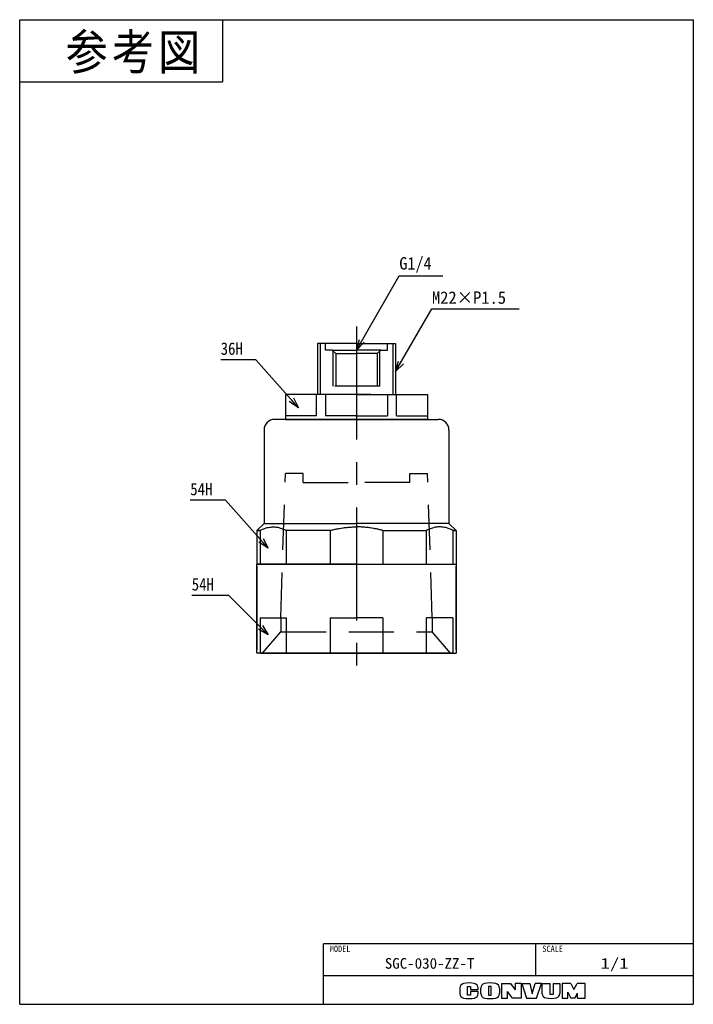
# Model space of a CAD drawing. Extents: x 0 to 189, y 0 to 277.
import ezdxf

# ---------------------------------------------------------------- set-up
doc = ezdxf.new("R2010")
doc.units = 0
doc.linetypes.add('CENTER', pattern=[50.800000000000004, 31.75, -6.35, 6.35, -6.35])
doc.linetypes.add('DASHED', pattern=[19.049999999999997, 12.7, -6.35])
doc.layers.get('0').update_dxf_attribs({"linetype": 'CONTINUOUS'})
doc.styles.add('MX_NOTE_STANDARD', font='txt.sh', dxfattribs={"bigfont": 'extfont'})
doc.dimstyles.new('MXDIMSTYLE', dxfattribs={"dimtxt": 2.5, "dimasz": 2.5, "dimexe": 1, "dimexo": 1, "dimgap": 1, "dimtad": 1, "dimdsep": 46, "dimtxsty": 'MX_NOTE_STANDARD', "dimblk1": 'OPEN30', "dimblk2": 'OPEN30', "dimsah": 1, "dimcen": 2.5, "dimadec": 0, "dimazin": 0, "dimtfac": 1, "dimtmove": 0, "dimatfit": 3, "dimldrblk": 'OPEN30', "dimfxl": 1, "dimtzin": 0, "dimarcsym": 0})

msp = doc.modelspace()

# ---------------------------------------------------------------- linework, layer by layer
at = {"color": 150, "linetype": 'CONTINUOUS'}
for p, q in [((0, 0), (0, 276.624973)), ((0, 276.624973), (189.357336, 276.624973)), ((57, 276.624973), (57, 259.124973)), ((189.357336, 276.624973), (189.357336, 0)), ((0, 259.124973), (57, 259.124973)), ((0, 0), (189.357336, 0))]:
    msp.add_line(p, q, dxfattribs=at)
at = {"color": 7, "linetype": 'CENTER'}
msp.add_line((94.678668, 190.423534), (94.678668, 93.423534), dxfattribs=at)
at = {"color": 254, "linetype": 'CONTINUOUS'}
for p, q in [((83.678668, 185.623534), (83.678668, 171.323534)), ((94.678668, 185.623534), (83.678668, 185.623534)), ((94.678668, 185.623534), (105.678668, 185.623534)), ((94.678668, 185.623534), (104.678668, 185.623534)), ((105.678668, 185.623534), (105.678668, 171.323534)), ((79.090211, 171.323534), (74.731312, 171.323534)), ((74.731312, 171.323534), (74.731312, 164.323534)), ((94.678668, 171.323534), (79.090211, 171.323534)), ((83.44911, 165.323534), (83.44911, 171.323534)), ((85.96087, 171.323534), (85.96087, 165.323534)), ((97.438948, 171.323535), (94.678668, 171.323535)), ((94.678668, 171.323534), (110.267125, 171.323534)), ((98.678689, 171.323535), (97.438948, 171.323535)), ((103.396466, 171.323534), (103.396466, 165.323534)), ((105.908227, 165.323534), (105.908227, 171.323534)), ((110.267125, 171.323534), (114.678668, 171.323534)), ((114.678668, 171.323534), (114.678668, 164.323534)), ((94.678668, 164.323534), (71.675145, 164.323534)), ((74.678668, 164.323534), (94.678668, 164.323534)), ((83.44911, 165.323534), (74.731312, 165.323534)), ((94.678668, 165.323534), (85.96087, 165.323534)), ((94.678668, 165.323534), (103.396466, 165.323534)), ((94.678668, 164.323534), (117.682191, 164.323534)), ((114.678668, 164.323534), (94.678668, 164.323534)), ((105.908227, 165.323534), (114.626024, 165.323534)), ((68.678668, 161.323536), (68.678668, 135.123536)), ((120.678668, 161.323536), (120.678668, 135.123536)), ((66.678668, 133.123536), (68.678668, 135.123536)), ((66.678668, 133.123536), (66.678668, 123.623534)), ((66.678668, 133.123536), (67.587883, 133.123536)), ((67.587883, 133.123536), (66.678668, 133.123536)), ((67.587883, 133.123536), (67.587883, 123.623534)), ((68.678668, 135.123536), (94.678668, 135.123536)), ((75.004082, 123.623534), (75.004082, 133.123536)), ((87.26247, 133.123536), (75.004082, 133.123536)), ((87.26247, 133.123536), (87.26247, 123.623534)), ((120.678668, 135.123536), (94.678668, 135.123536)), ((102.094867, 133.123536), (114.353255, 133.123536)), ((102.094867, 133.123536), (102.094867, 123.623534)), ((114.353255, 123.623534), (114.353255, 133.123536)), ((122.678668, 133.123536), (120.678668, 135.123536)), ((121.769453, 133.123536), (121.769453, 123.623534)), ((121.769453, 133.123536), (122.678668, 133.123536)), ((122.678668, 133.123536), (121.769453, 133.123536)), ((122.678668, 133.123536), (122.678668, 123.623534)), ((66.678668, 98.623534), (66.678668, 123.623534)), ((66.678668, 123.623534), (94.678668, 123.623534)), ((66.678668, 123.123534), (66.678668, 99.623534)), ((94.678668, 123.623534), (66.978668, 123.623534)), ((94.678668, 123.623534), (122.678668, 123.623534)), ((122.678668, 123.623534), (122.678668, 98.623534)), ((122.678668, 99.623534), (122.678668, 123.123534)), ((67.587883, 108.623534), (75.004082, 108.623534)), ((67.587883, 108.623534), (67.587883, 98.623534)), ((75.004082, 98.623534), (75.004082, 108.623534)), ((87.26247, 108.623534), (87.26247, 98.623534)), ((87.26247, 108.623534), (94.678668, 108.623534)), ((102.094867, 108.623534), (94.678668, 108.623534)), ((102.094867, 108.623534), (102.094867, 98.623534)), ((121.769453, 108.623534), (114.353255, 108.623534)), ((114.353255, 98.623534), (114.353255, 108.623534)), ((121.769453, 108.623534), (121.769453, 98.623534)), ((71.295982, 98.623534), (66.678668, 98.623534)), ((67.678668, 98.623534), (94.678668, 98.623534)), ((94.678668, 98.623534), (71.295982, 98.623534)), ((94.678668, 98.623534), (122.678668, 98.623534)), ((121.678668, 98.623534), (94.678668, 98.623534)), ((121.678668, 98.623534), (94.678668, 98.623534))]:
    msp.add_line(p, q, dxfattribs=at)
at = {"color": 7, "linetype": 'CONTINUOUS'}
for p, q in [((84.478668, 185.623534), (84.478668, 171.323534)), ((104.878668, 185.623534), (104.878668, 171.323534))]:
    msp.add_line(p, q, dxfattribs=at)
at = {"color": 7, "linetype": 'DASHED'}
for p, q in [((85.928668, 183.823534), (85.928668, 185.623534)), ((103.428668, 183.823534), (103.428668, 185.623534)), ((87.828668, 183.823534), (85.928668, 183.823534)), ((87.828668, 183.823534), (88.828668, 182.823534)), ((87.828668, 183.823534), (94.678668, 183.823534)), ((88.098647, 173.623534), (88.098647, 183.553556)), ((88.828668, 182.823534), (88.828668, 173.623534)), ((88.828668, 182.823534), (94.678668, 182.823534)), ((101.528668, 183.823534), (94.678668, 183.823534)), ((100.528668, 182.823534), (94.678668, 182.823534)), ((101.528668, 183.823534), (100.528668, 182.823534)), ((100.528668, 182.823534), (100.528668, 173.623534)), ((101.25869, 173.623534), (101.25869, 183.553556)), ((101.528668, 183.823534), (103.428668, 183.823534)), ((101.257423, 175.432818), (101.258024, 175.447879)), ((101.25869, 173.623534), (88.098647, 173.623534)), ((94.712797, 163.223545), (94.678668, 163.223547))]:
    msp.add_line(p, q, dxfattribs=at)
at = {"color": 254, "linetype": 'DASHED'}
for p, q in [((73.428668, 108.623534), (74.678668, 149.123534)), ((79.678863, 149.123534), (74.678668, 149.123534)), ((79.678863, 146.623534), (79.678863, 149.123534)), ((79.678863, 146.623534), (94.678668, 146.623534)), ((109.678473, 146.623534), (94.678668, 146.623534)), ((109.678473, 149.123534), (114.678668, 149.123534)), ((109.678473, 146.623534), (109.678473, 149.123534)), ((115.928668, 108.623534), (114.678668, 149.123534)), ((73.428668, 108.623534), (73.428668, 104.623534)), ((115.928668, 108.623534), (115.928668, 104.623534)), ((68.278668, 98.623534), (73.428668, 104.623534)), ((73.428668, 104.623534), (115.928668, 104.623534)), ((121.078668, 98.623534), (115.928668, 104.623534))]:
    msp.add_line(p, q, dxfattribs=at)
at = {"color": 255, "linetype": 'CONTINUOUS'}
for p, q in [((189.357336, 17), (85.357336, 17)), ((85.357336, 0), (85.357336, 17)), ((145.106338, 8), (145.106338, 17)), ((189.357336, 8), (85.357336, 8))]:
    msp.add_line(p, q, dxfattribs=at)
at = {"color": 220, "linetype": 'CONTINUOUS'}
for p, q in [((135.457336, 5.891946), (135.457336, 1.711946)), ((135.457336, 5.891946), (137.957336, 5.891946)), ((137.957336, 5.891946), (139.257336, 4.080613)), ((140.957336, 5.891946), (139.257336, 5.891946)), ((139.257336, 5.891946), (139.257336, 4.080613)), ((140.957336, 5.891946), (140.957336, 1.711946)), ((141.137336, 5.891946), (142.507336, 1.711946)), ((141.137336, 5.891946), (143.387336, 5.891946)), ((143.387336, 5.891946), (144.057336, 2.911946)), ((144.057336, 2.911946), (144.857336, 5.891946)), ((146.657336, 5.891946), (144.857336, 5.891946)), ((145.257336, 1.711946), (146.657336, 5.891946)), ((146.907336, 2.962978), (146.907336, 5.891946)), ((146.907336, 5.891946), (149.157336, 5.891946)), ((149.157336, 2.711946), (149.157336, 5.891946)), ((149.937336, 5.891946), (151.807336, 5.891946)), ((149.937336, 5.891946), (149.937336, 2.711946)), ((151.807336, 5.891946), (151.807336, 3.011886)), ((152.487336, 5.891946), (152.487336, 1.711946)), ((154.957336, 5.891946), (152.487336, 5.891946)), ((154.957336, 5.891946), (155.777336, 4.191946)), ((155.777336, 4.191946), (156.717336, 5.891946)), ((158.957336, 5.891946), (156.717336, 5.891946)), ((158.957336, 1.711946), (158.957336, 5.891946)), ((123.757336, 4.584631), (123.757336, 3.019261)), ((125.907336, 5.041946), (126.757336, 5.041946)), ((125.907336, 2.591946), (125.907336, 5.041946)), ((126.757336, 5.041946), (126.757336, 4.161946)), ((126.757336, 4.161946), (128.857336, 4.161946)), ((128.857336, 3.591946), (126.757336, 3.591946)), ((126.757336, 3.591946), (126.757336, 2.591946)), ((128.857336, 4.161946), (128.857336, 4.584631)), ((128.857336, 3.019261), (128.857336, 3.591946)), ((129.607336, 3.033004), (129.607336, 4.570888)), ((132.557336, 5.041946), (131.807336, 5.041946)), ((131.807336, 5.041946), (131.807336, 2.591946)), ((132.557336, 2.591946), (132.557336, 5.041946)), ((134.837336, 4.570888), (134.837336, 3.033004)), ((138.537336, 1.711946), (137.137336, 3.611946)), ((137.137336, 1.711946), (137.137336, 3.611946)), ((154.047336, 3.366492), (154.957336, 1.711946)), ((154.047336, 1.711946), (154.047336, 3.366492)), ((156.057336, 1.711946), (156.807336, 3.161946)), ((156.807336, 1.711946), (156.807336, 3.161946)), ((126.757336, 2.591946), (125.907336, 2.591946)), ((131.807336, 2.591946), (132.557336, 2.591946)), ((135.457336, 1.711946), (137.137336, 1.711946)), ((140.957336, 1.711946), (138.537336, 1.711946)), ((142.507336, 1.711946), (145.257336, 1.711946)), ((149.937336, 2.711946), (149.157336, 2.711946)), ((152.487336, 1.711946), (154.077336, 1.711946)), ((156.057336, 1.711946), (154.957336, 1.711946)), ((156.807336, 1.711946), (158.957336, 1.711946))]:
    msp.add_line(p, q, dxfattribs=at)
at = {"color": 254, "linetype": 'CONTINUOUS'}
for centre, start, end in [((71.678668, 161.323536), 90, 180), ((117.678668, 161.323536), 0, 90)]:
    msp.add_arc(centre, 3, start, end, dxfattribs=at)
at = {"color": 220, "linetype": 'CONTINUOUS'}
for centre, radius, start, end in [((125.057336, 4.584631), 1.3, 101.631293, 180), ((126.307336, -1.488054), 7.5, 78.368707, 101.631293), ((127.557336, 4.584631), 1.3, 0, 78.368707), ((130.907336, 4.570888), 1.3, 102.245257, 180), ((132.222336, -1.488054), 7.5, 77.754743, 102.245257), ((133.537336, 4.570888), 1.3, 0, 77.754743), ((125.057336, 3.019261), 1.3, 180, 258.368707), ((127.557336, 3.019261), 1.3, 281.631293, 0), ((130.907336, 3.033004), 1.3, 180, 257.754743), ((133.537336, 3.033004), 1.3, 282.245257, 0), ((148.107336, 2.962978), 1.2, 180, 259.765703), ((150.607336, 3.011886), 1.2, 282.475783, 0), ((126.307336, 9.091946), 7.5, 258.368707, 281.631293), ((132.222336, 9.091946), 7.5, 257.754743, 282.245257), ((149.235565, 9.211946), 7.55, 259.765703, 282.475783)]:
    msp.add_arc(centre, radius, start, end, dxfattribs=at)
at = {"color": 254, "linetype": 'CONTINUOUS'}
for points, start_tangent, end_tangent in [([(67.58788303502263, 133.12353617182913), (68.25383285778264, 133.44634588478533), (68.926509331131, 133.7106565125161), (69.60418828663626, 133.91234972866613), (70.30018901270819, 134.0499058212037), (70.99922478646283, 134.1167337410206), (71.6985795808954, 134.11153257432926), (72.2522286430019, 134.0557846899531), (72.80453484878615, 133.95538527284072), (73.35422201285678, 133.8115350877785), (73.90817610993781, 133.6226687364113), (74.45842837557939, 133.3925486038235), (75.00408152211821, 133.12353617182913)], (0.882244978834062, 0.4707906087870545), (0.8826836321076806, -0.4699676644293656)), ([(87.26246969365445, 133.12353617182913), (88.14218900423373, 133.3435819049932), (89.02779676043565, 133.53853394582), (89.92187770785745, 133.70771017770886), (90.82072977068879, 133.8493049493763), (91.8125393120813, 133.97182215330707), (92.80808402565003, 134.05881586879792), (93.8114317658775, 134.10959293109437), (94.67866818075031, 134.12353505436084)], (0.9665672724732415, 0.2564131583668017), (0.9999999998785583, 1.5584719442e-05)), ([(102.09486666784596, 133.12353617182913), (101.21514735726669, 133.3435819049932), (100.32953960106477, 133.53853394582), (99.43545865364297, 133.70771017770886), (98.53660659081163, 133.8493049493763), (97.54479704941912, 133.97182215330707), (96.54925233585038, 134.05881586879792), (95.54590459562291, 134.10959293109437), (94.67866818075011, 134.12353505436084)], (-0.9665672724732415, 0.2564131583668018), (-0.9999999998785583, 1.5584719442e-05)), ([(121.76945332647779, 133.12353617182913), (121.10350350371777, 133.44634588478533), (120.43082703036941, 133.7106565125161), (119.75314807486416, 133.91234972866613), (119.05714734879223, 134.0499058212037), (118.35811157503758, 134.1167337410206), (117.65875678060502, 134.11153257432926), (117.10510771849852, 134.0557846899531), (116.55280151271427, 133.95538527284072), (116.00311434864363, 133.8115350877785), (115.4491602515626, 133.6226687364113), (114.89890798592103, 133.3925486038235), (114.3532548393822, 133.12353617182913)], (-0.882244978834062, 0.4707906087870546), (-0.8826836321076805, -0.4699676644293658))]:
    msp.add_spline(points, degree=3, dxfattribs=dict(at, start_tangent=start_tangent, end_tangent=end_tangent))

# ---------------------------------------------------------------- texts
at = {"color": 7, "linetype": 'CONTINUOUS', "line_spacing_factor": 0.72}
for s, insert, char_height, attachment_point in [('\\T1.095;\\W0.913;\\A1;参考図', (12.893496, 272.552331), 10, 1), ('\\W0.955;\\A1;G1/4', (106.701758, 207.748136), 3.5, 4), ('\\W0.972;\\A1;M22×P1.5', (115.887633, 198.52676), 3.5, 4), ('\\W0.875;\\A1;36H', (56.497589, 184.18994), 3.5, 4), ('\\W0.875;\\A1;54H', (47.947904, 144.728078), 3.5, 4), ('\\W0.875;\\A1;54H', (48.36218, 117.965434), 3.5, 4)]:
    msp.add_mtext(s, dxfattribs=dict(at, insert=insert, char_height=char_height, attachment_point=attachment_point))
at = {"color": 140, "linetype": 'CONTINUOUS', "attachment_point": 2}
for s, insert, char_height, line_spacing_factor in [('\\W0.944;\\A1;MODEL', (90.069885, 16.495431), 1.8, 0.6), ('\\W0.944;\\A1;SCALE', (149.818887, 16.495431), 1.8, 0.6), ('\\W1.029;\\A1;SGC-030-ZZ-T', (115.231837, 13), 3, 0.72), ('\\W1.286;\\A1;1/1', (167.231837, 13), 3, 0.72)]:
    msp.add_mtext(s, dxfattribs=dict(at, insert=insert, char_height=char_height, line_spacing_factor=line_spacing_factor))

# ---------------------------------------------------------------- leaders
at = {"color": 7, "linetype": 'CONTINUOUS'}
for points in [[(94.678668, 183.823534), (106.701758, 204.648136), (118.951758, 204.648136)], [(105.678668, 177.744315), (115.887633, 195.42676), (140.387633, 195.42676)], [(78.368242, 167.597747), (66.397517, 181.089939), (56.497589, 181.089939)], [(69.818557, 128.135885), (57.847832, 141.628077), (47.947904, 141.628077)], [(69.818557, 103.794208), (58.768444, 114.865433), (48.36218, 114.865433)]]:
    msp.add_leader(points, dimstyle='MXDIMSTYLE', override={"dimasz": 3}, dxfattribs=at)

doc.saveas('drawing.dxf')
